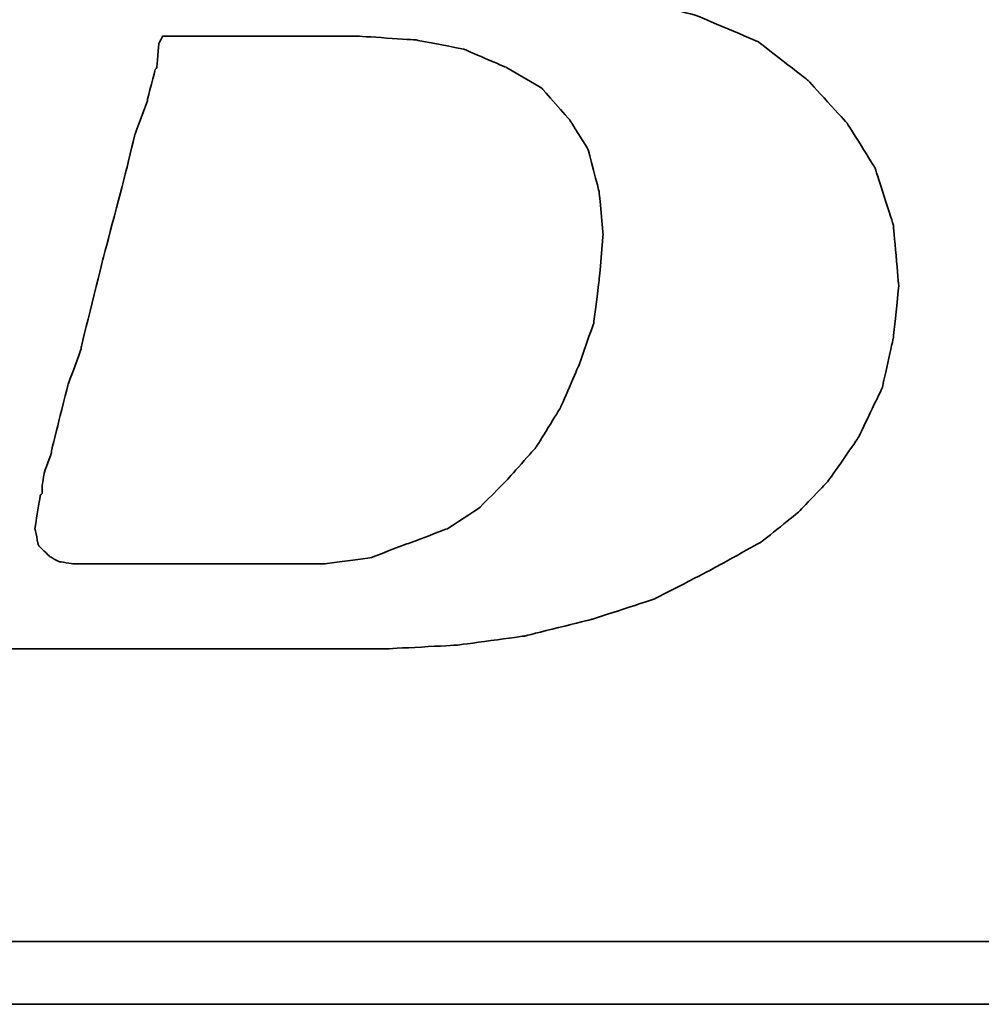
# Model space of a CAD drawing. Header units: millimetres. Extents: x 719 to 986, y 92 to 190.
# Tile 27 of 52: x 916.21 to 918.52, y 116.85 to 119.22. Entities that reach past the tile are written whole.
import ezdxf

# ---------------------------------------------------------------- set-up
doc = ezdxf.new("R2010")
doc.units = ezdxf.units.MM
doc.header["$LTSCALE"] = 0.15
doc.layers.add('DIM', color=4, linetype='CONTINUOUS')
doc.layers.add('layer 1', color=7, linetype='CONTINUOUS')

# ---------------------------------------------------------------- blocks, each defined once
blk = doc.blocks.new('TBI MOTION logo(完整正式版)')
at = {"layer": 'layer 1', "color": 22, "lineweight": 35}
for points, knots in [([(-64.65375, -6.86375), (-64.65375, -6.86375), (-64.84375, -7.29625), (-64.84375, -7.29625), (-64.84375, -7.29625), (-64.84375, -7.29625), (-64.86875, -7.34375), (-64.86875, -7.34375), (-64.86875, -7.34375), (-64.86875, -7.34375), (-64.86875, -7.36875), (-64.86875, -7.36875), (-64.86875, -7.36875), (-64.86875, -7.36875), (-65.15375, -7.65375), (-65.15375, -7.65375), (-65.15375, -7.65375), (-65.15375, -7.65375), (-65.17875, -7.65375), (-65.17875, -7.65375), (-65.17875, -7.65375), (-65.17875, -7.65375), (-65.20375, -7.67875), (-65.20375, -7.67875), (-65.20375, -7.67875), (-65.20375, -7.67875), (-65.58875, -7.87125), (-65.58875, -7.87125), (-65.58875, -7.87125), (-65.58875, -7.87125), (-65.63375, -7.87125), (-65.63375, -7.87125), (-65.63375, -7.87125), (-65.63375, -7.87125), (-65.65875, -7.89375), (-65.65875, -7.89375), (-65.65875, -7.89375), (-65.65875, -7.89375), (-66.09375, -7.94375), (-66.09375, -7.94375), (-66.09375, -7.94375), (-66.09375, -7.94375), (-66.11375, -7.94375), (-66.11375, -7.94375), (-66.11375, -7.94375), (-66.11375, -7.94375), (-66.16375, -7.94375), (-66.16375, -7.94375), (-66.16375, -7.94375), (-66.16375, -7.94375), (-66.30875, -7.94375), (-66.30875, -7.94375), (-66.30875, -7.94375), (-66.30875, -7.94375), (-66.69375, -7.94375), (-66.69375, -7.94375), (-66.69375, -7.94375), (-66.69375, -7.94375), (-67.07375, -7.94375), (-67.07375, -7.94375), (-67.07375, -7.94375), (-67.07375, -7.94375), (-67.12375, -7.94375), (-67.12375, -7.94375), (-67.12375, -7.94375), (-67.12375, -7.94375), (-67.12375, -7.96625), (-67.12375, -7.96625), (-67.12375, -7.96625), (-67.12375, -7.96625), (-67.14875, -7.99125), (-67.14875, -7.99125), (-67.14875, -7.99125), (-67.14875, -7.99125), (-67.24375, -8.34875), (-67.24375, -8.34875), (-67.24375, -8.34875), (-67.24375, -8.34875), (-67.31375, -8.68625), (-67.31375, -8.68625), (-67.31375, -8.68625), (-67.31375, -8.68625), (-67.26875, -8.68625), (-67.26875, -8.68625), (-67.26875, -8.68625), (-67.26875, -8.68625), (-67.07375, -8.68625), (-67.07375, -8.68625), (-67.07375, -8.68625), (-67.07375, -8.68625), (-66.54875, -8.68625), (-66.54875, -8.68625), (-66.54875, -8.68625), (-66.54875, -8.68625), (-65.82625, -8.68625), (-65.82625, -8.68625), (-65.82625, -8.68625), (-65.82625, -8.68625), (-65.01375, -8.68625), (-65.01375, -8.68625), (-65.01375, -8.68625), (-65.01375, -8.68625), (-64.05375, -8.68625), (-64.05375, -8.68625), (-64.05375, -8.68625), (-64.05375, -8.68625), (-62.08375, -8.68625), (-62.08375, -8.68625), (-62.08375, -8.68625), (-62.08375, -8.68625), (-60.06875, -8.68625), (-60.06875, -8.68625), (-60.06875, -8.68625), (-60.06875, -8.68625), (-59.10875, -8.68625), (-59.10875, -8.68625), (-59.10875, -8.68625), (-59.10875, -8.68625), (-58.29375, -8.68625), (-58.29375, -8.68625), (-58.29375, -8.68625), (-58.29375, -8.68625), (-57.57375, -8.68625), (-57.57375, -8.68625), (-57.57375, -8.68625), (-57.57375, -8.68625), (-57.04875, -8.68625), (-57.04875, -8.68625), (-57.04875, -8.68625), (-57.04875, -8.68625), (-56.85375, -8.68625), (-56.85375, -8.68625), (-56.85375, -8.68625), (-56.85375, -8.68625), (-56.70875, -8.68625), (-56.70875, -8.68625), (-56.70875, -8.68625), (-56.70875, -8.68625), (-56.61375, -8.68625), (-56.61375, -8.68625), (-56.61375, -8.68625), (-56.61375, -8.68625), (-56.56875, -8.68625), (-56.56875, -8.68625), (-56.56875, -8.68625), (-56.56875, -8.68625), (-55.65375, -8.63875), (-55.65375, -8.63875), (-55.65375, -8.63875), (-55.65375, -8.63875), (-54.76875, -8.51875), (-54.76875, -8.51875), (-54.76875, -8.51875), (-54.76875, -8.51875), (-53.90375, -8.30375), (-53.90375, -8.30375), (-53.90375, -8.30375), (-53.90375, -8.30375), (-53.08875, -8.03875), (-53.08875, -8.03875), (-53.08875, -8.03875), (-53.08875, -8.03875), (-52.34375, -7.65375), (-52.34375, -7.65375), (-52.34375, -7.65375), (-52.34375, -7.65375), (-51.69875, -7.29625), (-51.69875, -7.29625), (-51.69875, -7.29625), (-51.69875, -7.29625), (-51.21875, -6.91125), (-51.21875, -6.91125), (-51.21875, -6.91125), (-51.21875, -6.91125), (-50.83375, -6.50375), (-50.83375, -6.50375), (-50.83375, -6.50375), (-50.83375, -6.50375), (-50.44875, -5.94875), (-50.44875, -5.94875), (-50.44875, -5.94875), (-50.44875, -5.94875), (-50.13875, -5.30375), (-50.13875, -5.30375), (-50.13875, -5.30375), (-50.13875, -5.30375), (-49.99375, -4.65375), (-49.99375, -4.65375), (-49.99375, -4.65375), (-49.99375, -4.65375), (-49.92375, -3.98375), (-49.92375, -3.98375), (-49.92375, -3.98375), (-49.92375, -3.98375), (-49.99375, -3.19374), (-49.99375, -3.19374), (-49.99375, -3.19374), (-49.99375, -3.19374), (-50.23374, -2.44874), (-50.23374, -2.44874), (-50.23374, -2.44874), (-50.23374, -2.44874), (-50.59375, -1.87374), (-50.59375, -1.87374), (-50.59375, -1.87374), (-50.59375, -1.87374), (-51.09875, -1.31874), (-51.09875, -1.31874), (-51.09875, -1.31874), (-51.09875, -1.31874), (-51.74375, -0.81875), (-51.74375, -0.81875), (-51.74375, -0.81875), (-51.74375, -0.81875), (-52.53875, -0.48125), (-52.53875, -0.48125), (-52.53875, -0.48125), (-52.53875, -0.48125), (-53.47375, -0.21875), (-53.47375, -0.21875), (-53.47375, -0.21875), (-53.47375, -0.21875), (-54.52875, -0.04874), (-54.52875, -0.04874), (-54.52875, -0.04874), (-54.52875, -0.04874), (-55.65375, 0.12125), (-55.65375, 0.12125), (-55.65375, 0.12125), (-55.65375, 0.12125), (-54.50375, 0.28624), (-54.50375, 0.28624), (-54.50375, 0.28624), (-54.50375, 0.28624), (-53.83375, 0.38124), (-53.83375, 0.38124), (-53.83375, 0.38124), (-53.83375, 0.38124), (-53.18375, 0.50125), (-53.18375, 0.50125), (-53.18375, 0.50125), (-53.18375, 0.50125), (-52.55875, 0.66874), (-52.55875, 0.66874), (-52.55875, 0.66874), (-52.55875, 0.66874), (-52.03375, 0.86124), (-52.03375, 0.86124), (-52.03375, 0.86124), (-52.03375, 0.86124), (-51.50374, 1.03124), (-51.50374, 1.03124), (-51.50374, 1.03124), (-51.50374, 1.03124), (-51.09875, 1.27125), (-51.09875, 1.27125), (-51.09875, 1.27125), (-51.09875, 1.27125), (-50.71375, 1.48624), (-50.71375, 1.48624), (-50.71375, 1.48624), (-50.71375, 1.48624), (-50.37625, 1.77625), (-50.37625, 1.77625), (-50.37625, 1.77625), (-50.37625, 1.77625), (-49.82375, 2.37625), (-49.82375, 2.37625), (-49.82375, 2.37625), (-49.82375, 2.37625), (-49.41875, 2.99625), (-49.41875, 2.99625), (-49.41875, 2.99625), (-49.41875, 2.99625), (-49.22375, 3.76625), (-49.22375, 3.76625), (-49.22375, 3.76625), (-49.22375, 3.76625), (-49.15375, 4.50874), (-49.15375, 4.50874), (-49.15375, 4.50874), (-49.15375, 4.50874), (-49.20375, 5.25125), (-49.20375, 5.25125), (-49.20375, 5.25125), (-49.20375, 5.25125), (-49.41875, 5.92625), (-49.41875, 5.92625), (-49.41875, 5.92625), (-49.41875, 5.92625), (-49.77875, 6.47625), (-49.77875, 6.47625), (-49.77875, 6.47625), (-49.77875, 6.47625), (-50.33125, 7.02624), (-50.33125, 7.02624), (-50.33125, 7.02624), (-50.33125, 7.02624), (-51.00125, 7.43625), (-51.00125, 7.43625), (-51.00125, 7.43625), (-51.00125, 7.43625), (-51.79375, 7.72625), (-51.79375, 7.72625), (-51.79375, 7.72625), (-51.79375, 7.72625), (-52.72875, 7.89124), (-52.72875, 7.89124), (-52.72875, 7.89124), (-52.72875, 7.89124), (-53.83375, 7.98625), (-53.83375, 7.98625), (-53.83375, 7.98625), (-53.83375, 7.98625), (-53.92875, 7.98625), (-53.92875, 7.98625), (-53.92875, 7.98625), (-53.92875, 7.98625), (-54.26375, 7.98625), (-54.26375, 7.98625), (-54.26375, 7.98625), (-54.26375, 7.98625), (-54.74375, 7.98625), (-54.74375, 7.98625), (-54.74375, 7.98625), (-54.74375, 7.98625), (-55.36875, 7.98625), (-55.36875, 7.98625), (-55.36875, 7.98625), (-55.36875, 7.98625), (-56.13375, 7.98625), (-56.13375, 7.98625), (-56.13375, 7.98625), (-56.13375, 7.98625), (-56.94875, 7.98625), (-56.94875, 7.98625), (-56.94875, 7.98625), (-56.94875, 7.98625), (-58.77625, 7.98625), (-58.77625, 7.98625), (-58.77625, 7.98625), (-58.77625, 7.98625), (-60.59875, 7.98625), (-60.59875, 7.98625), (-60.59875, 7.98625), (-60.59875, 7.98625), (-61.41375, 7.98625), (-61.41375, 7.98625), (-61.41375, 7.98625), (-61.41375, 7.98625), (-62.17875, 7.98625), (-62.17875, 7.98625), (-62.17875, 7.98625), (-62.17875, 7.98625), (-62.80375, 7.98625), (-62.80375, 7.98625), (-62.80375, 7.98625), (-62.80375, 7.98625), (-63.30625, 7.98625), (-63.30625, 7.98625), (-63.30625, 7.98625), (-63.30625, 7.98625), (-63.57375, 7.98625), (-63.57375, 7.98625), (-63.57375, 7.98625), (-63.57375, 7.98625), (-63.57375, 7.96375), (-63.57375, 7.96375), (-63.57375, 7.96375), (-63.57375, 7.96375), (-63.59875, 7.94125), (-63.59875, 7.94125), (-63.59875, 7.94125), (-63.59875, 7.94125), (-63.69375, 7.55625), (-63.69375, 7.55625), (-63.69375, 7.55625), (-63.69375, 7.55625), (-63.76375, 7.24624), (-63.76375, 7.24624), (-63.76375, 7.24624), (-63.76375, 7.24624), (-63.23875, 7.24624), (-63.23875, 7.24624), (-63.23875, 7.24624), (-63.23875, 7.24624), (-62.75875, 7.24624), (-62.75875, 7.24624), (-62.75875, 7.24624), (-62.75875, 7.24624), (-62.61125, 7.24624), (-62.61125, 7.24624), (-62.61125, 7.24624), (-62.61125, 7.24624), (-62.56625, 7.24624), (-62.56625, 7.24624), (-62.56625, 7.24624), (-62.56625, 7.24624), (-62.22875, 7.24624), (-62.22875, 7.24624), (-62.22875, 7.24624), (-62.22875, 7.24624), (-62.20375, 7.24624), (-62.20375, 7.24624), (-62.20375, 7.24624), (-62.20375, 7.24624), (-62.17875, 7.21875), (-62.17875, 7.21875), (-62.17875, 7.21875), (-62.17875, 7.21875), (-61.96375, 7.17125), (-61.96375, 7.17125), (-61.96375, 7.17125), (-61.96375, 7.17125), (-61.72375, 7.12624), (-61.72375, 7.12624), (-61.72375, 7.12624), (-61.72375, 7.12624), (-61.70375, 7.12624), (-61.70375, 7.12624), (-61.70375, 7.12624), (-61.70375, 7.12624), (-61.55875, 7.07624), (-61.55875, 7.07624), (-61.55875, 7.07624), (-61.55875, 7.07624), (-61.50875, 7.07624), (-61.50875, 7.07624), (-61.50875, 7.07624), (-61.50875, 7.07624), (-61.48375, 7.02624), (-61.48375, 7.02624), (-61.48375, 7.02624), (-61.48375, 7.02624), (-61.31875, 6.83375), (-61.31875, 6.83375), (-61.31875, 6.83375), (-61.31875, 6.83375), (-61.29375, 6.81125), (-61.29375, 6.81125), (-61.29375, 6.81125), (-61.29375, 6.81125), (-61.29375, 6.78625), (-61.29375, 6.78625), (-61.29375, 6.78625), (-61.29375, 6.78625), (-61.19875, 6.50124), (-61.19875, 6.50124), (-61.19875, 6.50124), (-61.19875, 6.50124), (-61.17375, 6.45124), (-61.17375, 6.45124), (-61.17375, 6.45124), (-61.17375, 6.45124), (-61.19875, 6.40625), (-61.19875, 6.40625), (-61.19875, 6.40625), (-61.19875, 6.40625), (-61.26875, 5.99624), (-61.26875, 5.99624), (-61.26875, 5.99624), (-61.26875, 5.99624), (-61.26875, 5.85125), (-61.26875, 5.85125), (-61.26875, 5.85125), (-61.26875, 5.85125), (-61.26875, 5.82625), (-61.26875, 5.82625), (-61.26875, 5.82625), (-61.26875, 5.82625), (-61.29375, 5.80625), (-61.29375, 5.80625), (-61.29375, 5.80625), (-61.29375, 5.80625), (-61.34125, 5.66125), (-61.34125, 5.66125), (-61.34125, 5.66125), (-61.34125, 5.66125), (-61.41375, 5.44625), (-61.41375, 5.44625), (-61.41375, 5.44625), (-61.41375, 5.44625), (-61.48375, 5.15625), (-61.48375, 5.15625), (-61.48375, 5.15625), (-61.48375, 5.15625), (-61.58375, 4.82124), (-61.58375, 4.82124), (-61.58375, 4.82124), (-61.58375, 4.82124), (-61.79875, 4.00375), (-61.79875, 4.00375), (-61.79875, 4.00375), (-61.79875, 4.00375), (-62.05875, 2.99625), (-62.05875, 2.99625), (-62.05875, 2.99625), (-62.05875, 2.99625), (-62.34875, 1.91625), (-62.34875, 1.91625), (-62.34875, 1.91625), (-62.34875, 1.91625), (-62.97375, -0.41124), (-62.97375, -0.41124), (-62.97375, -0.41124), (-62.97375, -0.41124), (-63.59875, -2.75875), (-63.59875, -2.75875), (-63.59875, -2.75875), (-63.59875, -2.75875), (-63.88375, -3.86374), (-63.88375, -3.86374), (-63.88375, -3.86374), (-63.88375, -3.86374), (-64.14875, -4.82374), (-64.14875, -4.82374), (-64.14875, -4.82374), (-64.14875, -4.82374), (-64.36375, -5.64125), (-64.36375, -5.64125), (-64.36375, -5.64125), (-64.36375, -5.64125), (-64.43625, -5.97625), (-64.43625, -5.97625), (-64.43625, -5.97625), (-64.43625, -5.97625), (-64.50875, -6.28625), (-64.50875, -6.28625), (-64.50875, -6.28625), (-64.50875, -6.28625), (-64.50875, -6.30875), (-64.50875, -6.30875), (-64.50875, -6.30875), (-64.50875, -6.30875), (-64.57875, -6.50375), (-64.57875, -6.50375), (-64.57875, -6.50375), (-64.57875, -6.50375), (-64.62875, -6.69625), (-64.62875, -6.69625), (-64.62875, -6.69625), (-64.62875, -6.69625), (-64.62875, -6.76875), (-64.62875, -6.76875), (-64.62875, -6.76875), (-64.62875, -6.76875), (-64.62875, -6.81375), (-64.62875, -6.81375), (-64.62875, -6.81375), (-64.62875, -6.81375), (-64.62875, -6.83875), (-64.62875, -6.83875), (-64.62875, -6.83875), (-64.62875, -6.83875), (-64.65375, -6.86375), (-64.65375, -6.86375)], [0, 0, 0, 0, 0.00719424, 0.00719424, 0.00719424, 0.00719425, 0.01438849, 0.01438849, 0.01438849, 0.0143885, 0.02158273, 0.02158273, 0.02158273, 0.02158274, 0.02877698, 0.02877698, 0.02877698, 0.02877699, 0.03597122, 0.03597122, 0.03597122, 0.03597123, 0.04316547, 0.04316547, 0.04316547, 0.04316548, 0.05035971, 0.05035971, 0.05035971, 0.05035972, 0.05755396, 0.05755396, 0.05755396, 0.05755397, 0.0647482, 0.0647482, 0.0647482, 0.06474821, 0.07194245, 0.07194245, 0.07194245, 0.07194246, 0.07913669, 0.07913669, 0.07913669, 0.0791367, 0.08633094, 0.08633094, 0.08633094, 0.08633095, 0.09352518, 0.09352518, 0.09352518, 0.09352519, 0.10071942, 0.10071942, 0.10071942, 0.10071943, 0.10791367, 0.10791367, 0.10791367, 0.10791368, 0.11510791, 0.11510791, 0.11510791, 0.11510792, 0.12230216, 0.12230216, 0.12230216, 0.12230217, 0.1294964, 0.1294964, 0.1294964, 0.12949641, 0.13669065, 0.13669065, 0.13669065, 0.13669066, 0.14388489, 0.14388489, 0.14388489, 0.1438849, 0.15107914, 0.15107914, 0.15107914, 0.15107915, 0.15827338, 0.15827338, 0.15827338, 0.15827339, 0.16546763, 0.16546763, 0.16546763, 0.16546764, 0.17266187, 0.17266187, 0.17266187, 0.17266188, 0.17985612, 0.17985612, 0.17985612, 0.17985613, 0.18705036, 0.18705036, 0.18705036, 0.18705037, 0.1942446, 0.1942446, 0.1942446, 0.19424461, 0.20143885, 0.20143885, 0.20143885, 0.20143886, 0.20863309, 0.20863309, 0.20863309, 0.2086331, 0.21582734, 0.21582734, 0.21582734, 0.21582735, 0.22302158, 0.22302158, 0.22302158, 0.22302159, 0.23021583, 0.23021583, 0.23021583, 0.23021584, 0.23741007, 0.23741007, 0.23741007, 0.23741008, 0.24460432, 0.24460432, 0.24460432, 0.24460433, 0.25179856, 0.25179856, 0.25179856, 0.25179857, 0.25899281, 0.25899281, 0.25899281, 0.25899282, 0.26618705, 0.26618705, 0.26618705, 0.26618706, 0.27338129, 0.27338129, 0.27338129, 0.2733813, 0.28057554, 0.28057554, 0.28057554, 0.28057555, 0.28776978, 0.28776978, 0.28776978, 0.28776979, 0.29496403, 0.29496403, 0.29496403, 0.29496404, 0.30215827, 0.30215827, 0.30215827, 0.30215828, 0.30935252, 0.30935252, 0.30935252, 0.30935253, 0.31654676, 0.31654676, 0.31654676, 0.31654677, 0.32374101, 0.32374101, 0.32374101, 0.32374102, 0.33093525, 0.33093525, 0.33093525, 0.33093526, 0.3381295, 0.3381295, 0.3381295, 0.33812951, 0.34532374, 0.34532374, 0.34532374, 0.34532375, 0.35251799, 0.35251799, 0.35251799, 0.352518, 0.35971223, 0.35971223, 0.35971223, 0.35971224, 0.36690647, 0.36690647, 0.36690647, 0.36690648, 0.37410072, 0.37410072, 0.37410072, 0.37410073, 0.38129496, 0.38129496, 0.38129496, 0.38129497, 0.38848921, 0.38848921, 0.38848921, 0.38848922, 0.39568345, 0.39568345, 0.39568345, 0.39568346, 0.4028777, 0.4028777, 0.4028777, 0.40287771, 0.41007194, 0.41007194, 0.41007194, 0.41007195, 0.41726619, 0.41726619, 0.41726619, 0.4172662, 0.42446043, 0.42446043, 0.42446043, 0.42446044, 0.43165468, 0.43165468, 0.43165468, 0.43165469, 0.43884892, 0.43884892, 0.43884892, 0.43884893, 0.44604317, 0.44604317, 0.44604317, 0.44604318, 0.45323741, 0.45323741, 0.45323741, 0.45323742, 0.46043165, 0.46043165, 0.46043165, 0.46043166, 0.4676259, 0.4676259, 0.4676259, 0.46762591, 0.47482014, 0.47482014, 0.47482014, 0.47482015, 0.48201439, 0.48201439, 0.48201439, 0.4820144, 0.48920863, 0.48920863, 0.48920863, 0.48920864, 0.49640288, 0.49640288, 0.49640288, 0.49640289, 0.50359712, 0.50359712, 0.50359712, 0.50359713, 0.51079137, 0.51079137, 0.51079137, 0.51079138, 0.51798561, 0.51798561, 0.51798561, 0.51798562, 0.52517986, 0.52517986, 0.52517986, 0.52517987, 0.5323741, 0.5323741, 0.5323741, 0.53237411, 0.53956835, 0.53956835, 0.53956835, 0.53956836, 0.54676259, 0.54676259, 0.54676259, 0.5467626, 0.55395683, 0.55395683, 0.55395683, 0.55395684, 0.56115108, 0.56115108, 0.56115108, 0.56115109, 0.56834532, 0.56834532, 0.56834532, 0.56834533, 0.57553957, 0.57553957, 0.57553957, 0.57553958, 0.58273381, 0.58273381, 0.58273381, 0.58273382, 0.58992806, 0.58992806, 0.58992806, 0.58992807, 0.5971223, 0.5971223, 0.5971223, 0.59712231, 0.60431655, 0.60431655, 0.60431655, 0.60431656, 0.61151079, 0.61151079, 0.61151079, 0.6115108, 0.61870504, 0.61870504, 0.61870504, 0.61870505, 0.62589928, 0.62589928, 0.62589928, 0.62589929, 0.63309353, 0.63309353, 0.63309353, 0.63309354, 0.64028777, 0.64028777, 0.64028777, 0.64028778, 0.64748201, 0.64748201, 0.64748201, 0.64748202, 0.65467626, 0.65467626, 0.65467626, 0.65467627, 0.6618705, 0.6618705, 0.6618705, 0.66187051, 0.66906475, 0.66906475, 0.66906475, 0.66906476, 0.67625899, 0.67625899, 0.67625899, 0.676259, 0.68345324, 0.68345324, 0.68345324, 0.68345325, 0.69064748, 0.69064748, 0.69064748, 0.69064749, 0.69784173, 0.69784173, 0.69784173, 0.69784174, 0.70503597, 0.70503597, 0.70503597, 0.70503598, 0.71223022, 0.71223022, 0.71223022, 0.71223023, 0.71942446, 0.71942446, 0.71942446, 0.71942447, 0.72661871, 0.72661871, 0.72661871, 0.72661872, 0.73381295, 0.73381295, 0.73381295, 0.73381296, 0.74100719, 0.74100719, 0.74100719, 0.7410072, 0.74820144, 0.74820144, 0.74820144, 0.74820145, 0.75539568, 0.75539568, 0.75539568, 0.75539569, 0.76258993, 0.76258993, 0.76258993, 0.76258994, 0.76978417, 0.76978417, 0.76978417, 0.76978418, 0.77697842, 0.77697842, 0.77697842, 0.77697843, 0.78417266, 0.78417266, 0.78417266, 0.78417267, 0.79136691, 0.79136691, 0.79136691, 0.79136692, 0.79856115, 0.79856115, 0.79856115, 0.79856116, 0.8057554, 0.8057554, 0.8057554, 0.80575541, 0.81294964, 0.81294964, 0.81294964, 0.81294965, 0.82014388, 0.82014388, 0.82014388, 0.82014389, 0.82733813, 0.82733813, 0.82733813, 0.82733814, 0.83453237, 0.83453237, 0.83453237, 0.83453238, 0.84172662, 0.84172662, 0.84172662, 0.84172663, 0.84892086, 0.84892086, 0.84892086, 0.84892087, 0.85611511, 0.85611511, 0.85611511, 0.85611512, 0.86330935, 0.86330935, 0.86330935, 0.86330936, 0.8705036, 0.8705036, 0.8705036, 0.87050361, 0.87769784, 0.87769784, 0.87769784, 0.87769785, 0.88489209, 0.88489209, 0.88489209, 0.8848921, 0.89208633, 0.89208633, 0.89208633, 0.89208634, 0.89928058, 0.89928058, 0.89928058, 0.89928059, 0.90647482, 0.90647482, 0.90647482, 0.90647483, 0.91366906, 0.91366906, 0.91366906, 0.91366907, 0.92086331, 0.92086331, 0.92086331, 0.92086332, 0.92805755, 0.92805755, 0.92805755, 0.92805756, 0.9352518, 0.9352518, 0.9352518, 0.93525181, 0.94244604, 0.94244604, 0.94244604, 0.94244605, 0.94964029, 0.94964029, 0.94964029, 0.9496403, 0.95683453, 0.95683453, 0.95683453, 0.95683454, 0.96402878, 0.96402878, 0.96402878, 0.96402879, 0.97122302, 0.97122302, 0.97122302, 0.97122303, 0.97841727, 0.97841727, 0.97841727, 0.97841728, 0.98561151, 0.98561151, 0.98561151, 0.98561152, 0.99280576, 0.99280576, 0.99280576, 0.99280577, 1, 1, 1, 1]), ([(-61.03125, -6.57375), (-61.03125, -6.57375), (-61.03125, -6.67125), (-61.03125, -6.67125), (-61.03125, -6.67125), (-61.03125, -6.67125), (-61.05375, -6.69625), (-61.05375, -6.69625), (-61.05375, -6.69625), (-61.05375, -6.69625), (-61.12375, -7.12875), (-61.12375, -7.12875), (-61.12375, -7.12875), (-61.12375, -7.12875), (-61.07875, -7.34375), (-61.07875, -7.34375), (-61.07875, -7.34375), (-61.07875, -7.34375), (-60.93375, -7.48875), (-60.93375, -7.48875), (-60.93375, -7.48875), (-60.93375, -7.48875), (-60.81375, -7.55625), (-60.81375, -7.55625), (-60.81375, -7.55625), (-60.81375, -7.55625), (-60.62375, -7.58375), (-60.62375, -7.58375), (-60.62375, -7.58375), (-60.62375, -7.58375), (-60.30875, -7.58375), (-60.30875, -7.58375), (-60.30875, -7.58375), (-60.30875, -7.58375), (-59.97375, -7.58375), (-59.97375, -7.58375), (-59.97375, -7.58375), (-59.97375, -7.58375), (-59.87875, -7.58375), (-59.87875, -7.58375), (-59.87875, -7.58375), (-59.87875, -7.58375), (-59.63625, -7.58375), (-59.63625, -7.58375), (-59.63625, -7.58375), (-59.63625, -7.58375), (-58.96875, -7.58375), (-58.96875, -7.58375), (-58.96875, -7.58375), (-58.96875, -7.58375), (-58.29375, -7.58375), (-58.29375, -7.58375), (-58.29375, -7.58375), (-58.29375, -7.58375), (-58.05375, -7.58375), (-58.05375, -7.58375), (-58.05375, -7.58375), (-58.05375, -7.58375), (-57.98375, -7.58375), (-57.98375, -7.58375), (-57.98375, -7.58375), (-57.98375, -7.58375), (-57.35875, -7.58375), (-57.35875, -7.58375), (-57.35875, -7.58375), (-57.35875, -7.58375), (-56.78375, -7.50875), (-56.78375, -7.50875), (-56.78375, -7.50875), (-56.78375, -7.50875), (-56.27875, -7.31875), (-56.27875, -7.31875), (-56.27875, -7.31875), (-56.27875, -7.31875), (-55.77375, -7.12875), (-55.77375, -7.12875), (-55.77375, -7.12875), (-55.77375, -7.12875), (-55.36875, -6.86375), (-55.36875, -6.86375), (-55.36875, -6.86375), (-55.36875, -6.86375), (-55.00875, -6.50375), (-55.00875, -6.50375), (-55.00875, -6.50375), (-55.00875, -6.50375), (-54.62375, -6.06875), (-54.62375, -6.06875), (-54.62375, -6.06875), (-54.62375, -6.06875), (-54.31375, -5.56875), (-54.31375, -5.56875), (-54.31375, -5.56875), (-54.31375, -5.56875), (-54.07375, -5.01625), (-54.07375, -5.01625), (-54.07375, -5.01625), (-54.07375, -5.01625), (-53.87875, -4.46374), (-53.87875, -4.46374), (-53.87875, -4.46374), (-53.87875, -4.46374), (-53.80875, -3.91375), (-53.80875, -3.91375), (-53.80875, -3.91375), (-53.80875, -3.91375), (-53.75875, -3.31375), (-53.75875, -3.31375), (-53.75875, -3.31375), (-53.75875, -3.31375), (-53.80875, -2.75875), (-53.80875, -2.75875), (-53.80875, -2.75875), (-53.80875, -2.75875), (-53.95375, -2.20875), (-53.95375, -2.20875), (-53.95375, -2.20875), (-53.95375, -2.20875), (-54.19375, -1.82625), (-54.19375, -1.82625), (-54.19375, -1.82625), (-54.19375, -1.82625), (-54.55375, -1.41875), (-54.55375, -1.41875), (-54.55375, -1.41875), (-54.55375, -1.41875), (-55.00875, -1.15125), (-55.00875, -1.15125), (-55.00875, -1.15125), (-55.00875, -1.15125), (-55.56125, -0.91375), (-55.56125, -0.91375), (-55.56125, -0.91375), (-55.56125, -0.91375), (-56.18125, -0.79375), (-56.18125, -0.79375), (-56.18125, -0.79375), (-56.18125, -0.79375), (-56.94875, -0.74374), (-56.94875, -0.74374), (-56.94875, -0.74374), (-56.94875, -0.74374), (-56.99875, -0.74374), (-56.99875, -0.74374), (-56.99875, -0.74374), (-56.99875, -0.74374), (-57.09375, -0.74374), (-57.09375, -0.74374), (-57.09375, -0.74374), (-57.09375, -0.74374), (-57.38375, -0.74374), (-57.38375, -0.74374), (-57.38375, -0.74374), (-57.38375, -0.74374), (-57.76875, -0.74374), (-57.76875, -0.74374), (-57.76875, -0.74374), (-57.76875, -0.74374), (-58.24625, -0.74374), (-58.24625, -0.74374), (-58.24625, -0.74374), (-58.24625, -0.74374), (-58.72875, -0.74374), (-58.72875, -0.74374), (-58.72875, -0.74374), (-58.72875, -0.74374), (-59.20875, -0.74374), (-59.20875, -0.74374), (-59.20875, -0.74374), (-59.20875, -0.74374), (-59.46875, -0.74374), (-59.46875, -0.74374), (-59.46875, -0.74374), (-59.46875, -0.74374), (-59.51625, -0.83875), (-59.51625, -0.83875), (-59.51625, -0.83875), (-59.51625, -0.83875), (-59.54375, -1.15125), (-59.54375, -1.15125), (-59.54375, -1.15125), (-59.54375, -1.15125), (-59.56375, -1.17874), (-59.56375, -1.17874), (-59.56375, -1.17874), (-59.56375, -1.17874), (-59.66375, -1.55875), (-59.66375, -1.55875), (-59.66375, -1.55875), (-59.66375, -1.55875), (-59.66375, -1.58375), (-59.66375, -1.58375), (-59.66375, -1.58375), (-59.66375, -1.58375), (-59.82875, -2.01874), (-59.82875, -2.01874), (-59.82875, -2.01874), (-59.82875, -2.01874), (-59.94875, -2.52125), (-59.94875, -2.52125), (-59.94875, -2.52125), (-59.94875, -2.52125), (-60.23875, -3.62375), (-60.23875, -3.62375), (-60.23875, -3.62375), (-60.23875, -3.62375), (-60.52375, -4.77624), (-60.52375, -4.77624), (-60.52375, -4.77624), (-60.52375, -4.77624), (-60.52375, -4.79874), (-60.52375, -4.79874), (-60.52375, -4.79874), (-60.52375, -4.79874), (-60.69125, -5.25375), (-60.69125, -5.25375), (-60.69125, -5.25375), (-60.69125, -5.25375), (-60.81375, -5.73625), (-60.81375, -5.73625), (-60.81375, -5.73625), (-60.81375, -5.73625), (-60.90875, -6.11875), (-60.90875, -6.11875), (-60.90875, -6.11875), (-60.90875, -6.11875), (-60.90875, -6.14375), (-60.90875, -6.14375), (-60.90875, -6.14375), (-60.90875, -6.14375), (-61.00375, -6.40875), (-61.00375, -6.40875), (-61.00375, -6.40875), (-61.00375, -6.40875), (-61.03125, -6.57375), (-61.03125, -6.57375)], [0, 0, 0, 0, 0.01694915, 0.01694915, 0.01694915, 0.01694916, 0.03389831, 0.03389831, 0.03389831, 0.03389832, 0.05084746, 0.05084746, 0.05084746, 0.05084747, 0.06779661, 0.06779661, 0.06779661, 0.06779662, 0.08474576, 0.08474576, 0.08474576, 0.08474577, 0.10169492, 0.10169492, 0.10169492, 0.10169493, 0.11864407, 0.11864407, 0.11864407, 0.11864408, 0.13559322, 0.13559322, 0.13559322, 0.13559323, 0.15254237, 0.15254237, 0.15254237, 0.15254238, 0.16949153, 0.16949153, 0.16949153, 0.16949154, 0.18644068, 0.18644068, 0.18644068, 0.18644069, 0.20338983, 0.20338983, 0.20338983, 0.20338984, 0.22033898, 0.22033898, 0.22033898, 0.22033899, 0.23728814, 0.23728814, 0.23728814, 0.23728815, 0.25423729, 0.25423729, 0.25423729, 0.2542373, 0.27118644, 0.27118644, 0.27118644, 0.27118645, 0.28813559, 0.28813559, 0.28813559, 0.2881356, 0.30508475, 0.30508475, 0.30508475, 0.30508476, 0.3220339, 0.3220339, 0.3220339, 0.32203391, 0.33898305, 0.33898305, 0.33898305, 0.33898306, 0.3559322, 0.3559322, 0.3559322, 0.35593221, 0.37288136, 0.37288136, 0.37288136, 0.37288137, 0.38983051, 0.38983051, 0.38983051, 0.38983052, 0.40677966, 0.40677966, 0.40677966, 0.40677967, 0.42372881, 0.42372881, 0.42372881, 0.42372882, 0.44067797, 0.44067797, 0.44067797, 0.44067798, 0.45762712, 0.45762712, 0.45762712, 0.45762713, 0.47457627, 0.47457627, 0.47457627, 0.47457628, 0.49152542, 0.49152542, 0.49152542, 0.49152543, 0.50847458, 0.50847458, 0.50847458, 0.50847459, 0.52542373, 0.52542373, 0.52542373, 0.52542374, 0.54237288, 0.54237288, 0.54237288, 0.54237289, 0.55932203, 0.55932203, 0.55932203, 0.55932204, 0.57627119, 0.57627119, 0.57627119, 0.5762712, 0.59322034, 0.59322034, 0.59322034, 0.59322035, 0.61016949, 0.61016949, 0.61016949, 0.6101695, 0.62711864, 0.62711864, 0.62711864, 0.62711865, 0.6440678, 0.6440678, 0.6440678, 0.64406781, 0.66101695, 0.66101695, 0.66101695, 0.66101696, 0.6779661, 0.6779661, 0.6779661, 0.67796611, 0.69491525, 0.69491525, 0.69491525, 0.69491526, 0.71186441, 0.71186441, 0.71186441, 0.71186442, 0.72881356, 0.72881356, 0.72881356, 0.72881357, 0.74576271, 0.74576271, 0.74576271, 0.74576272, 0.76271186, 0.76271186, 0.76271186, 0.76271187, 0.77966102, 0.77966102, 0.77966102, 0.77966103, 0.79661017, 0.79661017, 0.79661017, 0.79661018, 0.81355932, 0.81355932, 0.81355932, 0.81355933, 0.83050847, 0.83050847, 0.83050847, 0.83050848, 0.84745763, 0.84745763, 0.84745763, 0.84745764, 0.86440678, 0.86440678, 0.86440678, 0.86440679, 0.88135593, 0.88135593, 0.88135593, 0.88135594, 0.89830508, 0.89830508, 0.89830508, 0.89830509, 0.91525424, 0.91525424, 0.91525424, 0.91525425, 0.93220339, 0.93220339, 0.93220339, 0.9322034, 0.94915254, 0.94915254, 0.94915254, 0.94915255, 0.96610169, 0.96610169, 0.96610169, 0.9661017, 0.98305085, 0.98305085, 0.98305085, 0.98305086, 1, 1, 1, 1]), ([(75.90875, -9.47875), (75.90875, -9.47875), (75.90875, -12.28625), (75.90875, -12.28625), (75.90875, -12.28625), (75.90875, -12.28625), (75.90875, -12.47875), (75.90875, -12.47875), (75.90875, -12.47875), (75.90875, -12.47875), (75.71625, -12.47875), (75.71625, -12.47875), (75.71625, -12.47875), (75.71625, -12.47875), (-88.32875, -12.47875), (-88.32875, -12.47875), (-88.32875, -12.47875), (-88.32875, -12.47875), (-88.32875, -13.29375), (-88.32875, -13.29375), (-88.32875, -13.29375), (-88.32875, -13.29375), (82.89125, -13.29375), (82.89125, -13.29375), (82.89125, -13.29375), (82.89125, -13.29375), (75.90875, -9.47875), (75.90875, -9.47875)], [0, 0, 0, 0, 0.14285714, 0.14285714, 0.14285714, 0.14285715, 0.28571429, 0.28571429, 0.28571429, 0.2857143, 0.42857143, 0.42857143, 0.42857143, 0.42857144, 0.57142857, 0.57142857, 0.57142857, 0.57142858, 0.71428571, 0.71428571, 0.71428571, 0.71428572, 0.85714286, 0.85714286, 0.85714286, 0.85714287, 1, 1, 1, 1])]:
    blk.add_open_spline(points, degree=3, knots=knots, dxfattribs=at)

msp = doc.modelspace()

# ---------------------------------------------------------------- block references
at = {"layer": 'DIM', "color": 7, "xscale": 0.1852549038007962, "yscale": 0.1852549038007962, "zscale": 0.1852549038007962}
msp.add_blockref('TBI MOTION logo(完整正式版)', (927.5664, 119.3153), dxfattribs=at)

doc.saveas('drawing.dxf')
